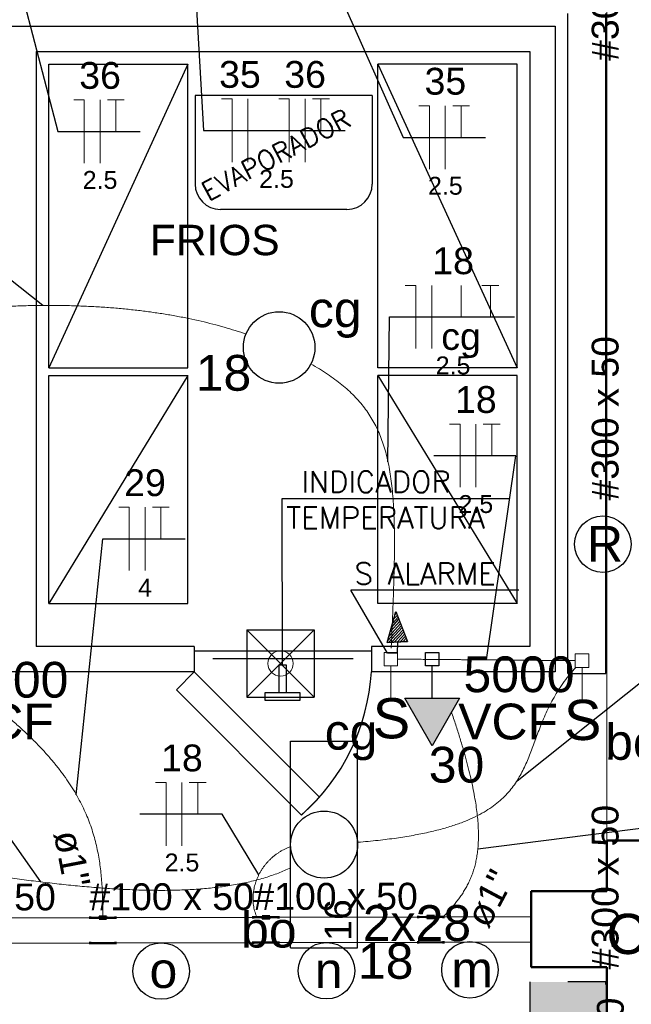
# Model space of a CAD drawing. Header units: millimetres. Extents: x 7 to 269, y 1 to 169.
# Tile 21 of 115: x 60.94 to 63.35, y 35.81 to 39.7. Entities that reach past the tile are written whole.
import ezdxf

# ---------------------------------------------------------------- set-up
doc = ezdxf.new("R2010")
doc.units = ezdxf.units.MM
doc.header["$MEASUREMENT"] = 0
for name, color, linetype, lineweight in [('CE-Pontos', 9, 'Continuous', 20), ('Eletroduto - Marco Polo', 6, 'Continuous', 9), ('Fiação - Marco Polo', 3, 'Continuous', 9), ('Interruptor - Marco Polo', 150, 'Continuous', 9), ('Layout - Marco Polo', 252, 'Continuous', 25), ('Layout-02 - Marco Polo', 243, 'Continuous', 50), ('Linha de Chamada - Marco Polo', 1, 'Continuous', 25), ('Luminárias - Marco Polo', 5, 'Continuous', 25), ('Textos - Marco Polo', 143, 'Continuous', 25), ('Tomadas - Marco Polo', 150, 'Continuous', 25)]:
    doc.layers.add(name, color=color, linetype=linetype, lineweight=lineweight)
doc.layers.add('Parede - Marco Polo', color=7, linetype='Continuous')
doc.styles.add('Arial', font='arial.ttf')
doc.styles.add('romans', font='romans')

msp = doc.modelspace()

# ---------------------------------------------------------------- hatches: boundary and pattern name
at = {"layer": 'Parede - Marco Polo', "linetype": 'Continuous'}
msp.add_hatch(color=256, dxfattribs=at).paths.add_polyline_path([(62.9539, 35.6018), (63.2533, 35.6018), (63.2533, 35.9018), (63.2533, 35.9018), (62.9534, 35.9018), (62.9534, 35.6018), (62.9534, 35.6018), (62.9539, 35.6018), (62.9539, 35.6018)])
at = {"layer": 'Tomadas - Marco Polo', "linetype": 'Continuous'}
msp.add_hatch(color=256, dxfattribs=at).paths.add_polyline_path([(62.4599, 37.0222), (62.5681, 36.8347), (62.6763, 37.0222)])

# ---------------------------------------------------------------- linework, layer by layer
at = {"layer": 'CE-Pontos', "linetype": 'Continuous'}
msp.add_circle((61.9688, 37.1593), 0.05, dxfattribs=at)
at = {"layer": 'Eletroduto - Marco Polo', "linetype": 'Continuous'}
for p, q in [((63.2585, 39.3709), (63.2585, 40.0065)), ((63.2585, 38.7067), (63.2585, 39.3709)), ((63.2585, 37.8214), (63.2585, 38.7067)), ((63.2585, 36.4423), (63.2585, 37.8214)), ((63.2585, 36.4599), (63.2585, 36.4423)), ((61.2171, 36.1553), (60.3959, 36.1536)), ((61.8611, 36.1566), (61.317, 36.1555)), ((62.5121, 36.158), (61.9612, 36.1568)), ((62.9584, 36.1589), (62.6121, 36.1582)), ((61.2171, 36.0553), (60.3959, 36.0536)), ((61.8611, 36.0566), (61.317, 36.0555)), ((62.5122, 36.058), (61.9612, 36.0568)), ((62.9584, 36.059), (62.6123, 36.0582))]:
    msp.add_line(p, q, dxfattribs=at)
for points in [[(59.9686, 38.4357), (60.0495, 38.454), (60.1292, 38.471), (60.2077, 38.4866), (60.2849, 38.5008), (60.3609, 38.5137), (60.4357, 38.5253), (60.5092, 38.5355), (60.5814, 38.5445), (60.6523, 38.5523), (60.722, 38.5588), (60.7903, 38.564), (60.8574, 38.5681), (60.9231, 38.571), (60.9876, 38.5728), (61.0507, 38.5734), (61.1124, 38.5729), (61.1729, 38.5713), (61.2319, 38.5686), (61.2897, 38.5649), (61.346, 38.5601), (61.401, 38.5543), (61.4546, 38.5475), (61.5068, 38.5398), (61.5576, 38.5311), (61.607, 38.5215), (61.6549, 38.5109), (61.7015, 38.4995), (61.7466, 38.4871), (61.7903, 38.474), (61.8325, 38.46)], [(62.0892, 38.3425), (62.1231, 38.3223), (62.1546, 38.3019), (62.184, 38.2811), (62.2113, 38.26), (62.2364, 38.2383), (62.2596, 38.2159), (62.2809, 38.1928), (62.3003, 38.1689), (62.3179, 38.144), (62.3339, 38.1181), (62.3482, 38.091), (62.3609, 38.0626), (62.3722, 38.0329), (62.3821, 38.0017), (62.3906, 37.969), (62.3978, 37.9345), (62.4039, 37.8984), (62.4088, 37.8603), (62.4126, 37.8202), (62.4155, 37.7781), (62.4175, 37.7338), (62.4186, 37.6872), (62.419, 37.6382), (62.4187, 37.5867), (62.4177, 37.5326), (62.4162, 37.4758), (62.4143, 37.4162), (62.4119, 37.3537), (62.4092, 37.2882), (62.4062, 37.2196)], [(63.1328, 37.1705), (63.0997, 37.1708), (63.0685, 37.171), (63.0393, 37.1713), (63.0117, 37.1715), (62.9858, 37.1717), (62.9613, 37.172), (62.9381, 37.1722), (62.9161, 37.1723), (62.8951, 37.1725), (62.8749, 37.1727), (62.8555, 37.1729), (62.8366, 37.173), (62.8182, 37.1732), (62.8001, 37.1733), (62.7821, 37.1735), (62.7641, 37.1737), (62.746, 37.1738), (62.7276, 37.174), (62.7087, 37.1741), (62.6893, 37.1743), (62.6691, 37.1745), (62.6481, 37.1747), (62.6261, 37.1748), (62.6029, 37.175), (62.5784, 37.1753), (62.5525, 37.1755), (62.5249, 37.1757), (62.4957, 37.176), (62.4645, 37.1762), (62.4314, 37.1765)], [(60.6022, 37.16), (60.6631, 37.1198), (60.7202, 37.0805), (60.7736, 37.042), (60.8233, 37.0042), (60.8697, 36.9671), (60.9126, 36.9308), (60.9524, 36.895), (60.9891, 36.8599), (61.0228, 36.8254), (61.0536, 36.7914), (61.0818, 36.7578), (61.1074, 36.7248), (61.1304, 36.6921), (61.1512, 36.6598), (61.1697, 36.6278), (61.1862, 36.5961), (61.2007, 36.5647), (61.2133, 36.5335), (61.2242, 36.5024), (61.2335, 36.4715), (61.2414, 36.4406), (61.2479, 36.4099), (61.2533, 36.3791), (61.2575, 36.3483), (61.2607, 36.3174), (61.2632, 36.2864), (61.2649, 36.2553), (61.266, 36.224), (61.2666, 36.1924), (61.2669, 36.1606)], [(62.2748, 36.453), (62.3544, 36.4607), (62.427, 36.4699), (62.4932, 36.4806), (62.5531, 36.4927), (62.6072, 36.5061), (62.6559, 36.5209), (62.6994, 36.5369), (62.7383, 36.5542), (62.7728, 36.5726), (62.8033, 36.5921), (62.8301, 36.6127), (62.8537, 36.6344), (62.8744, 36.657), (62.8925, 36.6805), (62.9085, 36.7049), (62.9227, 36.7301), (62.9354, 36.7562), (62.947, 36.7829), (62.9579, 36.8104), (62.9685, 36.8385), (62.979, 36.8671), (62.99, 36.8963), (63.0017, 36.9261), (63.0145, 36.9562), (63.0287, 36.9868), (63.0448, 37.0177), (63.0631, 37.0489), (63.0839, 37.0804), (63.1077, 37.112), (63.1348, 37.1439)], [(62.6441, 36.9677), (62.6611, 36.9167), (62.6764, 36.8682), (62.6902, 36.8221), (62.7024, 36.7783), (62.7132, 36.7367), (62.7225, 36.6972), (62.7305, 36.6598), (62.7371, 36.6243), (62.7423, 36.5907), (62.7463, 36.5589), (62.749, 36.5287), (62.7505, 36.5002), (62.7508, 36.4732), (62.7499, 36.4476), (62.748, 36.4233), (62.745, 36.4002), (62.741, 36.3784), (62.7359, 36.3576), (62.73, 36.3377), (62.7231, 36.3188), (62.7153, 36.3006), (62.7067, 36.2832), (62.6973, 36.2664), (62.6871, 36.2501), (62.6762, 36.2343), (62.6646, 36.2189), (62.6524, 36.2037), (62.6395, 36.1887), (62.6261, 36.1737), (62.6121, 36.1588)], [(60.0481, 36.4374), (60.1013, 36.4321), (60.1574, 36.4255), (60.2161, 36.4177), (60.2773, 36.409), (60.3406, 36.3995), (60.406, 36.3893), (60.4732, 36.3786), (60.5419, 36.3675), (60.6119, 36.3563), (60.6831, 36.345), (60.7552, 36.3339), (60.828, 36.323), (60.9013, 36.3126), (60.9748, 36.3027), (61.0483, 36.2936), (61.1217, 36.2854), (61.1947, 36.2783), (61.2671, 36.2723), (61.3386, 36.2678), (61.4091, 36.2647), (61.4783, 36.2634), (61.546, 36.2638), (61.6121, 36.2663), (61.6762, 36.2709), (61.7381, 36.2778), (61.7978, 36.2872), (61.8548, 36.2991), (61.9091, 36.3139), (61.9603, 36.3316), (62.0084, 36.3523)], [(62.0086, 36.4358), (61.9968, 36.4313), (61.9855, 36.4261), (61.9745, 36.4204), (61.964, 36.4141), (61.954, 36.4074), (61.9444, 36.4001), (61.9352, 36.3925), (61.9266, 36.3844), (61.9184, 36.3759), (61.9107, 36.367), (61.9035, 36.3579), (61.8968, 36.3484), (61.8907, 36.3386), (61.885, 36.3286), (61.88, 36.3183), (61.8754, 36.3079), (61.8715, 36.2973), (61.8681, 36.2865), (61.8653, 36.2756), (61.8631, 36.2647), (61.8615, 36.2537), (61.8605, 36.2426), (61.8602, 36.2316), (61.8605, 36.2206), (61.8614, 36.2096), (61.863, 36.1988), (61.8653, 36.188), (61.8682, 36.1774), (61.8719, 36.1669), (61.8762, 36.1567)]]:
    msp.add_spline(points, degree=3, dxfattribs=at)
at = {"layer": 'Fiação - Marco Polo'}
for p, q in [((61.1517, 39.3849), (61.1934, 39.3849)), ((61.1934, 39.1349), (61.1934, 39.3849)), ((61.2559, 39.1349), (61.2559, 39.3849)), ((61.285, 39.3849), (61.3517, 39.3849)), ((61.3184, 39.2599), (61.3184, 39.3849)), ((61.7356, 39.389), (61.7773, 39.389)), ((61.7773, 39.139), (61.7773, 39.389)), ((61.8398, 39.139), (61.8398, 39.389)), ((61.9618, 39.389), (62.0035, 39.389)), ((62.0035, 39.139), (62.0035, 39.389)), ((62.066, 39.139), (62.066, 39.389)), ((62.0951, 39.389), (62.1618, 39.389)), ((62.1285, 39.264), (62.1285, 39.389)), ((62.5156, 39.362), (62.5573, 39.362)), ((62.5573, 39.112), (62.5573, 39.362)), ((62.6198, 39.112), (62.6198, 39.362)), ((62.6489, 39.362), (62.7156, 39.362)), ((62.6823, 39.237), (62.6823, 39.362)), ((62.4618, 38.6527), (62.5035, 38.6527)), ((62.5035, 38.4027), (62.5035, 38.6527)), ((62.566, 38.4027), (62.566, 38.6527)), ((62.682, 38.5277), (62.682, 38.6527)), ((62.7646, 38.6527), (62.8312, 38.6527)), ((62.7979, 38.5277), (62.7979, 38.6527)), ((62.6365, 38.105), (62.6782, 38.105)), ((62.6782, 37.855), (62.6782, 38.105)), ((62.7407, 37.855), (62.7407, 38.105)), ((62.7698, 38.105), (62.8365, 38.105)), ((62.8032, 37.98), (62.8032, 38.105)), ((61.3296, 37.7762), (61.3713, 37.7762)), ((61.3713, 37.5262), (61.3713, 37.7762)), ((61.4338, 37.5262), (61.4338, 37.7762)), ((61.4629, 37.7762), (61.5296, 37.7762)), ((61.4963, 37.6512), (61.4963, 37.7762)), ((61.4753, 36.6897), (61.5169, 36.6897)), ((61.5169, 36.4397), (61.5169, 36.6897)), ((61.5794, 36.4397), (61.5794, 36.6897)), ((61.6086, 36.6897), (61.6752, 36.6897)), ((61.6419, 36.5647), (61.6419, 36.6897))]:
    msp.add_line(p, q, dxfattribs=at)
at = {"layer": 'Interruptor - Marco Polo'}
for p, q in [((62.3779, 37.2033), (62.4308, 37.2033)), ((62.3779, 37.1502), (62.3779, 37.2033)), ((62.4308, 37.2033), (62.4308, 37.1502)), ((63.1334, 37.1968), (63.1863, 37.1968)), ((63.1334, 37.1437), (63.1334, 37.1968)), ((63.1863, 37.1968), (63.1863, 37.1437)), ((62.4308, 37.1502), (62.3779, 37.1502)), ((62.4044, 37.0217), (62.4044, 37.1502)), ((63.1863, 37.1437), (63.1334, 37.1437)), ((63.1598, 37.0153), (63.1598, 37.1437))]:
    msp.add_line(p, q, dxfattribs=at)
at = {"layer": 'Layout - Marco Polo'}
for p, q in [((54.1684, 39.6768), (63.0533, 39.6768)), ((63.0533, 39.6768), (63.0533, 37.1268)), ((61.0033, 39.5768), (62.9534, 39.5768)), ((61.0033, 39.5768), (61.0033, 37.2268)), ((62.9534, 39.5768), (62.9534, 37.2268)), ((62.3314, 39.4028), (61.6319, 39.4028)), ((61.6319, 39.4028), (61.6319, 39.0528)), ((62.3314, 39.4028), (62.3314, 39.0528)), ((61.9763, 37.1538), (61.9753, 37.8108)), ((61.9753, 37.8108), (62.8753, 37.8108)), ((62.9098, 37.4493), (62.2463, 37.4488)), ((62.3914, 37.1998), (62.2463, 37.4488)), ((62.3903, 37.2428), (62.4248, 37.3643)), ((62.3903, 37.2428), (62.4248, 37.3643)), ((62.3903, 37.2428), (62.4248, 37.3643)), ((62.4074, 37.3013), (62.4368, 37.3338)), ((62.4119, 37.3183), (62.4333, 37.3423)), ((62.4168, 37.3358), (62.4303, 37.3503)), ((62.4218, 37.3528), (62.4273, 37.3588)), ((62.4248, 37.3643), (62.4704, 37.2463)), ((62.4248, 37.3643), (62.4704, 37.2463)), ((62.3924, 37.2503), (62.4464, 37.3093)), ((62.3969, 37.2433), (62.4494, 37.3008)), ((62.3974, 37.2673), (62.4434, 37.3173)), ((62.4023, 37.2843), (62.4398, 37.3258)), ((62.4079, 37.2438), (62.4528, 37.2923)), ((62.4193, 37.2443), (62.4558, 37.2843)), ((62.4303, 37.2448), (62.4594, 37.2758)), ((62.4419, 37.2453), (62.4624, 37.2678)), ((62.4528, 37.2458), (62.4654, 37.2593)), ((61.6283, 37.2268), (61.0033, 37.2268)), ((61.6283, 37.2268), (61.6283, 37.1268)), ((62.9534, 37.2268), (62.3284, 37.2268)), ((62.3284, 37.2268), (62.3284, 37.1268)), ((62.4704, 37.2463), (62.3903, 37.2428)), ((62.3903, 37.2428), (62.4704, 37.2463)), ((62.4704, 37.2463), (62.3903, 37.2428)), ((62.4303, 37.2448), (62.4293, 37.1988)), ((62.4644, 37.2463), (62.4689, 37.2513)), ((62.4293, 37.1988), (62.3914, 37.1998)), ((61.9624, 37.1538), (61.9624, 37.0428)), ((61.9763, 37.1538), (61.9624, 37.1538)), ((61.9624, 37.1538), (61.9908, 37.1538)), ((61.9908, 37.1538), (61.9908, 37.0428)), ((61.6283, 37.1268), (60.3033, 37.1268)), ((63.0533, 37.1268), (62.3284, 37.1268))]:
    msp.add_line(p, q, dxfattribs=at)
at = {"layer": 'Layout - Marco Polo', "linetype": 'Continuous'}
for p, q in [((62.2313, 38.9528), (61.7313, 38.9528)), ((61.6283, 37.2093), (62.3284, 37.2093)), ((61.7009, 37.1793), (62.2559, 37.1793))]:
    msp.add_line(p, q, dxfattribs=at)
at = {"layer": 'Layout - Marco Polo'}
for points in [[(61.0533, 38.3268), (61.0533, 39.5268), (61.6033, 39.5268), (61.0533, 38.3268), (61.6033, 38.3268), (61.6033, 39.5268)], [(62.9034, 38.3268), (62.9034, 39.5268), (62.3533, 39.5268), (62.9034, 38.3268), (62.3533, 38.3268), (62.3533, 39.5268)], [(61.0533, 37.3968), (61.0533, 38.2968), (61.6033, 38.2968), (61.0533, 37.3968), (61.6033, 37.3968), (61.6033, 38.2968)], [(62.9034, 37.3968), (62.9034, 38.2968), (62.3533, 38.2968), (62.9034, 37.3968), (62.3533, 37.3968), (62.3533, 38.2968)]]:
    msp.add_lwpolyline(points, dxfattribs=at)
for points in [[(61.6283, 37.1268), (62.1234, 36.6318), (62.0523, 36.5608), (61.5573, 37.0558), (61.6283, 37.1268)], [(61.9064, 37.0428), (61.9064, 37.0138), (62.0463, 37.0138), (62.0463, 37.0428), (61.9064, 37.0428)]]:
    msp.add_lwpolyline(points, close=True, dxfattribs=at)
msp.add_arc((61.7313, 39.0528), 0.1, 180, 270, dxfattribs=at)
at = {"layer": 'Layout - Marco Polo', "linetype": 'Continuous'}
msp.add_arc((62.2313, 39.0528), 0.1, 270, 0, dxfattribs=at)
at = {"layer": 'Layout - Marco Polo', "color": 9, "linetype": 'Continuous'}
msp.add_arc((61.5074, 37.1768), 0.8222, 311.514, 356.514, dxfattribs=at)
at = {"layer": 'Layout-02 - Marco Polo'}
for p, q in [((63.2585, 36.4599), (63.5585, 36.4599)), ((63.2585, 36.4599), (63.2585, 36.2599)), ((62.9584, 35.9599), (62.9584, 36.2599)), ((62.9584, 36.2599), (63.2585, 36.2599)), ((61.2171, 36.1504), (61.2171, 36.1604)), ((61.2171, 36.1554), (61.252, 36.1554)), ((61.252, 36.1604), (61.282, 36.1604)), ((61.252, 36.1504), (61.252, 36.1604)), ((61.252, 36.1504), (61.282, 36.1504)), ((61.282, 36.1504), (61.282, 36.1604)), ((61.282, 36.1554), (61.317, 36.1554)), ((61.317, 36.1504), (61.317, 36.1604)), ((61.8611, 36.1517), (61.8611, 36.1617)), ((61.8611, 36.1568), (61.8961, 36.1568)), ((61.8961, 36.1617), (61.9261, 36.1617)), ((61.8961, 36.1517), (61.8961, 36.1617)), ((61.8961, 36.1517), (61.9261, 36.1517)), ((61.9261, 36.1517), (61.9261, 36.1617)), ((61.9261, 36.1568), (61.9612, 36.1568)), ((61.9612, 36.1517), (61.9612, 36.1617)), ((62.5121, 36.153), (62.5121, 36.163)), ((62.5121, 36.158), (62.547, 36.1581)), ((62.547, 36.1631), (62.577, 36.1632)), ((62.547, 36.1531), (62.547, 36.1631)), ((62.547, 36.1531), (62.577, 36.1531)), ((62.577, 36.1531), (62.577, 36.1632)), ((62.577, 36.1581), (62.6121, 36.1582)), ((62.6121, 36.1532), (62.6121, 36.1632)), ((61.2171, 36.0504), (61.2171, 36.0604)), ((61.317, 36.0554), (61.2171, 36.0554)), ((61.317, 36.0504), (61.317, 36.0604)), ((61.8611, 36.0517), (61.8611, 36.0618)), ((61.9612, 36.0568), (61.8611, 36.0568)), ((61.9612, 36.0517), (61.9612, 36.0618)), ((62.5122, 36.053), (62.5122, 36.063)), ((62.6123, 36.0582), (62.5122, 36.058)), ((62.6123, 36.0532), (62.6123, 36.0632)), ((63.2585, 35.9599), (62.9584, 35.9599)), ((63.2585, 35.9599), (63.2585, 35.7599))]:
    msp.add_line(p, q, dxfattribs=at)
at = {"layer": 'Linha de Chamada - Marco Polo'}
for p, q in [((61.6217, 40.0157), (61.6647, 39.264)), ((60.9419, 39.8267), (61.0892, 39.2599)), ((62.1904, 39.8267), (62.4531, 39.237)), ((61.0892, 39.2599), (61.4142, 39.2599)), ((61.6647, 39.264), (62.2243, 39.264)), ((62.4531, 39.237), (62.7781, 39.237)), ((61.0299, 38.5733), (60.6314, 38.8888)), ((62.3934, 37.9562), (62.3993, 38.5277)), ((62.3993, 38.5277), (62.8937, 38.5277)), ((62.899, 37.98), (62.574, 37.98)), ((62.7821, 37.1735), (62.899, 37.98)), ((61.1622, 36.6412), (61.2671, 37.6512)), ((61.2671, 37.6512), (61.5921, 37.6512)), ((62.9032, 36.6964), (63.6081, 37.2582)), ((61.0218, 36.2968), (60.765, 36.6611)), ((61.7377, 36.5647), (61.4128, 36.5647)), ((61.8833, 36.3252), (61.7377, 36.5647)), ((62.7484, 36.4272), (63.6388, 36.5399))]:
    msp.add_line(p, q, dxfattribs=at)
for centre in [(63.2422, 37.6305), (61.4976, 35.9447), (62.1505, 35.946), (62.7171, 35.9497)]:
    msp.add_circle(centre, 0.1116, dxfattribs=at)
at = {"layer": 'Luminárias - Marco Polo'}
for p, q in [((62.0084, 36.0363), (62.0084, 36.8522)), ((62.0084, 36.8522), (62.2734, 36.8522)), ((62.2734, 36.0363), (62.2734, 36.8522)), ((62.0084, 36.0363), (62.2734, 36.0363))]:
    msp.add_line(p, q, dxfattribs=at)
for centre, radius in [((61.9633, 38.4074), 0.1412), ((62.1409, 36.4442), 0.1325)]:
    msp.add_circle(centre, radius, dxfattribs=at)
at = {"layer": 'Parede - Marco Polo'}
for p, q in [((63.1033, 37.1203), (63.1033, 39.7268)), ((63.2533, 37.1203), (63.2533, 39.7268)), ((63.1033, 37.1203), (63.2533, 37.1203))]:
    msp.add_line(p, q, dxfattribs=at)
at = {"layer": 'Parede - Marco Polo', "color": 1}
for p, q in [((62.9534, 35.9018), (62.9534, 35.7768)), ((63.2533, 35.9018), (63.1033, 35.9018)), ((63.2533, 35.8913), (63.2533, 35.9018))]:
    msp.add_line(p, q, dxfattribs=at)
at = {"layer": 'Tomadas - Marco Polo'}
for p, q in [((61.8362, 37.2918), (62.1013, 37.2918)), ((61.8362, 37.2918), (61.8362, 37.0267)), ((61.8362, 37.2918), (62.1013, 37.0267)), ((62.1013, 37.2918), (61.8362, 37.0267)), ((62.1013, 37.2918), (62.1013, 37.0267)), ((62.5416, 37.2033), (62.5946, 37.2033)), ((62.5416, 37.1503), (62.5416, 37.2033)), ((62.5946, 37.2033), (62.5946, 37.1503)), ((62.5946, 37.1503), (62.5416, 37.1503)), ((62.5681, 37.0222), (62.5681, 37.1503)), ((61.8362, 37.0267), (62.1013, 37.0267)), ((62.5681, 36.8347), (62.4599, 37.0222)), ((62.4599, 37.0222), (62.6763, 37.0222)), ((62.6763, 37.0222), (62.5681, 36.8347))]:
    msp.add_line(p, q, dxfattribs=at)

# ---------------------------------------------------------------- texts
at = {"layer": 'Fiação - Marco Polo', "attachment_point": 8, "line_spacing_factor": 0.798, "style": 'Arial'}
for s, insert, char_height, width in [('36', (61.256, 39.4273), 0.1059, 0.25416), ('35', (61.8085, 39.4313), 0.1059, 0.25416), ('36', (62.066, 39.4313), 0.1059, 0.25416), ('35', (62.62, 39.4043), 0.1059, 0.25416), ('2.5', (61.256, 39.0327), 0.0706, 0.25416), ('2.5', (61.953, 39.0367), 0.0706, 0.25416), ('2.5', (62.62, 39.0097), 0.0706, 0.25416), ('18', (62.6505, 38.6953), 0.1059, 0.25416), ('cg', (62.682, 38.3659), 0.1059, 0.25416), ('2.5', (62.6505, 38.3002), 0.0706, 0.25416), ('18', (62.7405, 38.1473), 0.1059, 0.25416), ('29', (61.4335, 37.8188), 0.1059, 0.25416), ('2.5', (62.7405, 37.7527), 0.0706, 0.25416), ('4', (61.4335, 37.4237), 0.0706, 0.08472), ('18', (61.5795, 36.7318), 0.1059, 0.25416), ('2.5', (61.5795, 36.3372), 0.0706, 0.25416)]:
    msp.add_mtext(s, dxfattribs=dict(at, insert=insert, char_height=char_height, width=width))
at = {"layer": 'Interruptor - Marco Polo', "char_height": 0.1588, "width": 0.19062, "attachment_point": 9, "line_spacing_factor": 0.798, "style": 'Arial'}
for insert in [(62.481, 36.8613), (63.2365, 36.8548)]:
    msp.add_mtext('S', dxfattribs=dict(at, insert=insert))
at = {"layer": 'Linha de Chamada - Marco Polo', "char_height": 0.1412, "width": 0.50832, "attachment_point": 8, "line_spacing_factor": 0.798, "style": 'Arial'}
for s, insert in [('R', (63.2509, 37.5616)), ('o', (61.5063, 35.8758)), ('n', (62.1593, 35.8771)), ('m', (62.7259, 35.8808))]:
    msp.add_mtext(s, dxfattribs=dict(at, insert=insert))
at = {"layer": 'Luminárias - Marco Polo', "insert": (62.2506, 36.0639), "char_height": 0.1059, "width": 0.25416, "attachment_point": 7, "rotation": 90.0002, "line_spacing_factor": 0.798, "style": 'Arial'}
msp.add_mtext('16', dxfattribs=at)
at = {"layer": 'Textos - Marco Polo', "line_spacing_factor": 0.798}
for s, insert, char_height, width, attachment_point, rotation, style in [('#300 x 50', (63.3056, 39.8639), 0.1059, 1.14372, 8, 90.0002, 'Arial'), ('EVAPORADOR', (61.6834, 38.9843), 0.075, 0.9, 7, 28.0004, 'romans'), ('#300 x 50', (63.3056, 38.1276), 0.1059, 1.14372, 8, 90.0002, 'Arial'), ('#300 x 50', (63.3056, 36.2759), 0.1059, 1.14372, 8, 90.0002, 'Arial'), ('ø1"', (61.0908, 36.3775), 0.1059, 0.38124, 8, 280.9269, 'Arial'), ('ø1"', (62.8437, 36.2058), 0.1059, 0.38124, 8, 61.9768, 'Arial'), ('#100 x 50', (60.7564, 36.1823), 0.1059, 1.14372, 8, 0.1203, 'Arial'), ('#100 x 50', (61.5389, 36.1838), 0.1059, 1.14372, 8, 0.1203, 'Arial'), ('#100 x 50', (62.1864, 36.1853), 0.1059, 1.14372, 8, 0.1203, 'Arial'), ('#300 x 100', (63.3216, 35.4729), 0.1059, 1.2708, 8, 89.2038, 'Arial')]:
    msp.add_mtext(s, dxfattribs=dict(at, insert=insert, char_height=char_height, width=width, attachment_point=attachment_point, rotation=rotation, style=style))
for s, insert, char_height, width, attachment_point, style in [('FRIOS', (61.453, 38.77), 0.12, 0.72, 7, 'Arial'), ('cg', (62.185, 38.4449), 0.1412, 0.33888, 8, 'Arial'), ('18', (61.7435, 38.2345), 0.1412, 0.33888, 8, 'Arial'), ('INDICADOR ', (62.051, 37.8344), 0.085, 1.02, 7, 'romans'), ('TEMPERATURA ', (61.992, 37.6925), 0.085, 1.224, 7, 'romans'), ('S ALARME', (62.261, 37.4714), 0.085, 0.816, 7, 'romans'), ('5000', (62.911, 37.044), 0.1412, 0.67776, 8, 'Arial'), ('5000', (60.9115, 37.0225), 0.1412, 0.67776, 8, 'Arial'), ('VCF', (60.876, 36.8575), 0.1412, 0.50832, 8, 'Arial'), ('VCF', (62.868, 36.8575), 0.1412, 0.50832, 8, 'Arial'), ('bo', (63.361, 36.777), 0.1412, 0.33888, 8, 'Arial'), ('cg', (62.2475, 36.7764), 0.1412, 0.33888, 8, 'Arial'), ('30', (62.664, 36.687), 0.1412, 0.33888, 8, 'Arial'), ('2x28', (62.294, 36.0615), 0.1412, 0.67776, 7, 'Arial'), ('bo', (61.813, 36.0355), 0.1412, 0.33888, 7, 'Arial'), ('CZR', (63.4838, 36.0096), 0.15885, 0.57186, 8, 'Arial'), ('18', (62.2745, 35.912), 0.1412, 0.33888, 7, 'Arial')]:
    msp.add_mtext(s, dxfattribs=dict(at, insert=insert, char_height=char_height, width=width, attachment_point=attachment_point, style=style))

doc.saveas('drawing.dxf')
